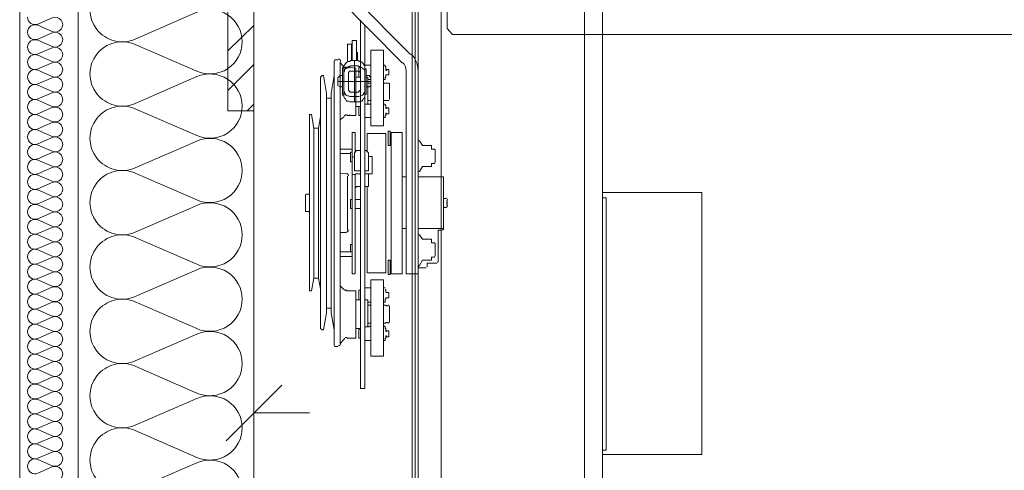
# Model space of a CAD drawing. Header units: millimetres. Extents: x 204754 to 499005, y -178579 to -103222.
# Tile 31 of 178: x 219134 to 219974, y -125860 to -125476. Entities that reach past the tile are written whole.
import ezdxf

# ---------------------------------------------------------------- set-up
doc = ezdxf.new("R2010")
doc.units = ezdxf.units.MM
doc.header["$MEASUREMENT"] = 0
doc.layers.get('0').update_dxf_attribs({"color": 252, "lineweight": 5})
for name, color, linetype, lineweight in [('Nowe_320-W Umeblowanie_Nr_pióra__103', 252, 'Continuous', 5), ('Nowe_320-W Umeblowanie_Nr_pióra__181', 252, 'Continuous', 5), ('Nowe_820-G Rysunki Obrazki_Nr_pióra__1', 252, 'Continuous', 5), ('Nowe_820-G Rysunki Obrazki_Nr_pióra__161', 252, 'Continuous', 5), ('Nowe_820-G Rysunki Obrazki_Nr_pióra__27', 252, 'Continuous', 5)]:
    doc.layers.add(name, color=color, linetype=linetype, lineweight=lineweight)

# ---------------------------------------------------------------- blocks, each defined once
blk = doc.blocks.new('podkład 20251118')
at = {"color": 252, "linetype": 'Continuous', "lineweight": 5}
for p, q in [((219357.28, -125787.07), (219309.78, -125834.57)), ((219333.53, -125810.82), (219381.03, -125810.82))]:
    blk.add_line(p, q, dxfattribs=at)
at = {"layer": 'Nowe_320-W Umeblowanie_Nr_pióra__103', "color": 252, "linetype": 'Continuous', "lineweight": 5}
for p, q in [((219284.79, -125469.31), (219232.27, -125492.13)), ((219232.27, -125496.74), (219284.79, -125519.56)), ((219284.79, -125524.16), (219232.27, -125546.98)), ((219232.27, -125551.59), (219284.79, -125574.41)), ((219284.79, -125579.02), (219232.27, -125601.83)), ((219232.27, -125606.44), (219284.79, -125629.26)), ((219284.79, -125633.87), (219232.27, -125656.69)), ((219232.27, -125661.29), (219284.79, -125684.11)), ((219284.79, -125688.72), (219232.27, -125711.54)), ((219232.27, -125716.15), (219284.79, -125738.96)), ((219284.79, -125743.57), (219232.27, -125766.39)), ((219232.27, -125771), (219284.79, -125793.82)), ((219284.79, -125798.42), (219232.27, -125821.24)), ((219232.27, -125825.85), (219284.79, -125848.67)), ((219284.79, -125853.28), (219232.27, -125876.09))]:
    blk.add_line(p, q, dxfattribs=at)
at = {"layer": 'Nowe_320-W Umeblowanie_Nr_pióra__103', "color": 252, "linetype": 'Continuous', "lineweight": 5, "extrusion": (0, 0, -1)}
for centre, major_axis, start_param, end_param in [((219221.17, -125467.01), (-27.65, 0), 4.299595, 8.266775), ((219295.88, -125494.43), (27.65, 0), 4.299596, 6.283185), ((219221.17, -125521.86), (27.65, 0), 1.158002, 5.125182), ((219295.88, -125494.43), (27.65, 0), 0, 1.98359), ((219295.88, -125549.29), (-27.65, 0), 1.158003, 3.141593), ((219221.17, -125576.71), (-27.65, 0), 4.299595, 8.266775), ((219295.88, -125549.29), (27.65, 0), 0, 1.98359), ((219295.88, -125604.14), (-27.65, 0), 1.158003, 3.141593), ((219221.17, -125631.56), (-27.65, 0), 4.299595, 8.266775), ((219295.88, -125604.14), (27.65, 0), 0, 1.98359), ((219295.88, -125658.99), (27.65, 0), 4.299596, 6.283185), ((219221.17, -125686.42), (27.65, 0), 1.158002, 5.125182), ((219295.88, -125658.99), (27.65, 0), 0, 1.98359), ((219295.88, -125713.84), (-27.65, 0), 1.158003, 3.141593), ((219221.17, -125741.27), (27.65, 0), 1.158002, 5.125182), ((219295.88, -125713.84), (27.65, 0), 0, 1.98359), ((219295.88, -125768.69), (-27.65, 0), 1.158003, 3.141593), ((219221.17, -125796.12), (-27.65, 0), 4.299595, 8.266775), ((219295.88, -125768.7), (27.65, 0), 0, 1.98359), ((219295.88, -125823.55), (-27.65, 0), 1.158003, 3.141593), ((219221.17, -125850.97), (-27.65, 0), 4.299595, 8.266775), ((219295.88, -125823.55), (27.65, 0), 0, 1.98359), ((219295.88, -125878.4), (27.65, 0), 4.299596, 6.283185)]:
    blk.add_ellipse(centre, major_axis=major_axis, ratio=0.991967, start_param=start_param, end_param=end_param, dxfattribs=at)
at = {"layer": 'Nowe_320-W Umeblowanie_Nr_pióra__181', "color": 252, "linetype": 'Continuous', "lineweight": 5}
for p, q in [((219149.2, -125479.32), (219161.32, -125474.01)), ((219161.32, -125485.7), (219149.2, -125480.39)), ((219149.2, -125492.08), (219161.32, -125486.77)), ((219161.32, -125498.46), (219149.2, -125493.15)), ((219149.2, -125504.84), (219161.32, -125499.53)), ((219161.32, -125511.22), (219149.2, -125505.91)), ((219149.2, -125517.6), (219161.32, -125512.3)), ((219161.32, -125523.99), (219149.2, -125518.68)), ((219149.2, -125530.37), (219161.32, -125525.06)), ((219161.32, -125536.75), (219149.2, -125531.44)), ((219149.2, -125543.13), (219161.32, -125537.82)), ((219161.32, -125549.51), (219149.2, -125544.2)), ((219149.2, -125555.89), (219161.32, -125550.58)), ((219161.32, -125562.27), (219149.2, -125556.96)), ((219149.2, -125568.65), (219161.32, -125563.34)), ((219161.32, -125575.03), (219149.2, -125569.73)), ((219149.2, -125581.42), (219161.32, -125576.11)), ((219161.32, -125587.8), (219149.2, -125582.49)), ((219149.2, -125594.18), (219161.32, -125588.87)), ((219161.32, -125600.56), (219149.2, -125595.25)), ((219149.2, -125606.94), (219161.32, -125601.63)), ((219161.32, -125613.32), (219149.2, -125608.01)), ((219149.2, -125619.7), (219161.32, -125614.39)), ((219161.32, -125626.08), (219149.2, -125620.77)), ((219149.2, -125632.46), (219161.32, -125627.15)), ((219161.32, -125638.84), (219149.2, -125633.54)), ((219149.2, -125645.23), (219161.32, -125639.92)), ((219161.32, -125651.61), (219149.2, -125646.3)), ((219149.2, -125657.99), (219161.32, -125652.68)), ((219161.32, -125664.37), (219149.2, -125659.06)), ((219149.2, -125670.75), (219161.32, -125665.44)), ((219161.32, -125677.13), (219149.2, -125671.82)), ((219149.2, -125683.51), (219161.32, -125678.2)), ((219161.32, -125689.89), (219149.2, -125684.58)), ((219149.2, -125696.27), (219161.32, -125690.97)), ((219161.32, -125702.65), (219149.2, -125697.35)), ((219149.2, -125709.04), (219161.32, -125703.73)), ((219161.32, -125715.42), (219149.2, -125710.11)), ((219149.2, -125721.8), (219161.32, -125716.49)), ((219161.32, -125728.18), (219149.2, -125722.87)), ((219149.2, -125734.56), (219161.32, -125729.25)), ((219161.32, -125740.94), (219149.2, -125735.63)), ((219149.2, -125747.32), (219161.32, -125742.01)), ((219161.32, -125753.7), (219149.2, -125748.39)), ((219149.2, -125760.08), (219161.32, -125754.78)), ((219161.32, -125766.47), (219149.2, -125761.16)), ((219149.2, -125772.85), (219161.32, -125767.54)), ((219161.32, -125779.23), (219149.2, -125773.92)), ((219149.2, -125785.61), (219161.32, -125780.3)), ((219161.32, -125791.99), (219149.2, -125786.68)), ((219149.2, -125798.37), (219161.32, -125793.06)), ((219161.32, -125804.75), (219149.2, -125799.44)), ((219149.2, -125811.13), (219161.32, -125805.82)), ((219161.32, -125817.51), (219149.2, -125812.2)), ((219149.2, -125823.89), (219161.32, -125818.59)), ((219161.32, -125830.28), (219149.2, -125824.97)), ((219149.2, -125836.66), (219161.32, -125831.35)), ((219161.32, -125843.04), (219149.2, -125837.73)), ((219149.2, -125849.42), (219161.32, -125844.11)), ((219161.32, -125855.8), (219149.2, -125850.49)), ((219149.2, -125862.18), (219161.32, -125856.87))]:
    blk.add_line(p, q, dxfattribs=at)
at = {"layer": 'Nowe_320-W Umeblowanie_Nr_pióra__181', "color": 252, "linetype": 'Continuous', "lineweight": 5, "extrusion": (0, 0, -1)}
for centre, major_axis, start_param, end_param in [((219146.64, -125473.47), (6.38, 0), 1.158004, 3.141593), ((219163.88, -125479.85), (6.38, 0), 4.299595, 8.266775), ((219146.64, -125486.24), (6.38, 0), 3.141593, 5.125182), ((219146.64, -125486.24), (6.38, 0), 1.158004, 3.141593), ((219163.88, -125492.62), (-6.38, 0), 1.158002, 5.125182), ((219146.64, -125499), (6.38, 0), 3.141593, 5.125182), ((219146.64, -125499), (6.38, 0), 1.158004, 3.141593), ((219163.88, -125505.38), (6.38, 0), 4.299595, 8.266775), ((219146.64, -125511.76), (6.38, 0), 3.141593, 5.125182), ((219146.64, -125511.76), (6.38, 0), 1.158004, 3.141593), ((219163.88, -125518.14), (6.38, 0), 4.299595, 8.266775), ((219146.64, -125524.52), (6.38, 0), 3.141593, 5.125182), ((219146.64, -125524.52), (6.38, 0), 1.158004, 3.141593), ((219163.88, -125530.9), (-6.38, 0), 1.158002, 5.125182), ((219146.64, -125537.28), (6.38, 0), 3.141593, 5.125182), ((219146.64, -125537.28), (6.38, 0), 1.158004, 3.141593), ((219163.88, -125543.66), (6.38, 0), 4.299595, 8.266775), ((219146.64, -125550.05), (6.38, 0), 3.141593, 5.125182), ((219146.64, -125550.05), (6.38, 0), 1.158004, 3.141593), ((219163.88, -125556.43), (6.38, 0), 4.299595, 8.266775), ((219146.64, -125562.81), (6.38, 0), 3.141593, 5.125182), ((219163.88, -125569.19), (-6.38, 0), 1.158002, 5.125182), ((219146.64, -125562.81), (6.38, 0), 1.158004, 3.141593), ((219146.64, -125575.57), (6.38, 0), 3.141593, 5.125182), ((219146.64, -125575.57), (6.38, 0), 1.158004, 3.141593), ((219163.88, -125581.95), (6.38, 0), 4.299595, 8.266775), ((219146.64, -125588.33), (6.38, 0), 3.141593, 5.125182), ((219163.88, -125594.71), (6.38, 0), 4.299595, 8.266775), ((219146.64, -125588.33), (6.38, 0), 1.158004, 3.141593), ((219146.64, -125601.09), (6.38, 0), 3.141593, 5.125182), ((219146.64, -125601.09), (6.38, 0), 1.158004, 3.141593), ((219163.88, -125607.48), (-6.38, 0), 1.158002, 5.125182), ((219146.64, -125613.86), (6.38, 0), 3.141593, 5.125182), ((219146.64, -125613.86), (6.38, 0), 1.158004, 3.141593), ((219146.64, -125626.62), (6.38, 0), 3.141593, 5.125182), ((219163.88, -125620.24), (6.38, 0), 4.299595, 8.266775), ((219146.64, -125626.62), (6.38, 0), 1.158004, 3.141593), ((219163.88, -125633), (6.38, 0), 4.299595, 8.266775), ((219146.64, -125639.38), (6.38, 0), 3.141593, 5.125182), ((219146.64, -125639.38), (6.38, 0), 1.158004, 3.141593), ((219146.64, -125652.14), (6.38, 0), 3.141593, 5.125182), ((219163.88, -125645.76), (-6.38, 0), 1.158002, 5.125182), ((219146.64, -125652.14), (6.38, 0), 1.158004, 3.141593), ((219163.88, -125658.52), (6.38, 0), 4.299595, 8.266775), ((219146.64, -125664.9), (6.38, 0), 3.141593, 5.125182), ((219146.64, -125664.9), (6.38, 0), 1.158004, 3.141593), ((219146.64, -125677.67), (6.38, 0), 3.141593, 5.125182), ((219163.88, -125671.29), (6.38, 0), 4.299595, 8.266775), ((219146.64, -125677.67), (6.38, 0), 1.158004, 3.141593), ((219163.88, -125684.05), (-6.38, 0), 1.158002, 5.125182), ((219146.64, -125690.43), (6.38, 0), 3.141593, 5.125182), ((219146.64, -125690.43), (6.38, 0), 1.158004, 3.141593), ((219146.64, -125703.19), (6.38, 0), 3.141593, 5.125182), ((219163.88, -125696.81), (6.38, 0), 4.299595, 8.266775), ((219146.64, -125703.19), (6.38, 0), 1.158004, 3.141593), ((219163.88, -125709.57), (6.38, 0), 4.299595, 8.266775), ((219146.64, -125715.95), (6.38, 0), 3.141593, 5.125182), ((219146.64, -125715.95), (6.38, 0), 1.158004, 3.141593), ((219146.64, -125728.72), (6.38, 0), 3.141593, 5.125182), ((219163.88, -125722.33), (-6.38, 0), 1.158002, 5.125182), ((219146.64, -125728.72), (6.38, 0), 1.158004, 3.141593), ((219163.88, -125735.1), (6.38, 0), 4.299595, 8.266775), ((219146.64, -125741.48), (6.38, 0), 3.141593, 5.125182), ((219146.64, -125741.48), (6.38, 0), 1.158004, 3.141593), ((219163.88, -125747.86), (6.38, 0), 4.299595, 8.266775), ((219146.64, -125754.24), (6.38, 0), 3.141593, 5.125182), ((219146.64, -125754.24), (6.38, 0), 1.158004, 3.141593), ((219163.88, -125760.62), (-6.38, 0), 1.158002, 5.125182), ((219146.64, -125767), (6.38, 0), 3.141593, 5.125182), ((219146.64, -125767), (6.38, 0), 1.158004, 3.141593), ((219163.88, -125773.38), (6.38, 0), 4.299595, 8.266775), ((219146.64, -125779.76), (6.38, 0), 3.141593, 5.125182), ((219146.64, -125779.76), (6.38, 0), 1.158004, 3.141593), ((219163.88, -125786.14), (6.38, 0), 4.299595, 8.266775), ((219146.64, -125792.53), (6.38, 0), 3.141593, 5.125182), ((219146.64, -125792.53), (6.38, 0), 1.158004, 3.141593), ((219163.88, -125798.91), (-6.38, 0), 1.158002, 5.125182), ((219146.64, -125805.29), (6.38, 0), 3.141593, 5.125182), ((219146.64, -125805.29), (6.38, 0), 1.158004, 3.141593), ((219163.88, -125811.67), (6.38, 0), 4.299595, 8.266775), ((219146.64, -125818.05), (6.38, 0), 3.141593, 5.125182), ((219146.64, -125818.05), (6.38, 0), 1.158004, 3.141593), ((219163.88, -125824.43), (6.38, 0), 4.299595, 8.266775), ((219146.64, -125830.81), (6.38, 0), 3.141593, 5.125182), ((219146.64, -125830.81), (6.38, 0), 1.158004, 3.141593), ((219163.88, -125837.19), (-6.38, 0), 1.158002, 5.125182), ((219146.64, -125843.57), (6.38, 0), 3.141593, 5.125182), ((219146.64, -125843.57), (6.38, 0), 1.158004, 3.141593), ((219163.88, -125849.96), (6.38, 0), 4.299595, 8.266775), ((219146.64, -125856.34), (6.38, 0), 3.141593, 5.125182), ((219146.64, -125856.34), (6.38, 0), 1.158004, 3.141593), ((219163.88, -125862.72), (6.38, 0), 4.299595, 8.266775)]:
    blk.add_ellipse(centre, major_axis=major_axis, ratio=0.99989, start_param=start_param, end_param=end_param, dxfattribs=at)
at = {"layer": 'Nowe_820-G Rysunki Obrazki_Nr_pióra__1', "color": 252, "linetype": 'Continuous', "lineweight": 5}
for p, q in [((219333.53, -122434), (219333.53, -126218.44)), ((219183.58, -124287.69), (219183.58, -126218.44))]:
    blk.add_line(p, q, dxfattribs=at)
at = {"layer": 'Nowe_820-G Rysunki Obrazki_Nr_pióra__161', "color": 252, "linetype": 'Continuous', "lineweight": 5}
for p, q in [((219468.47, -125953.04), (219468.47, -124553.1)), ((219493.41, -124553.1), (219493.41, -125953.04)), ((219615.56, -124578.04), (219615.56, -125928.1)), ((219615.56, -124578.04), (219615.56, -125928.1)), ((219615.56, -125928.1), (219615.56, -124578.04)), ((219615.56, -124578.04), (219615.56, -125928.1)), ((219615.56, -124578.04), (219615.56, -125928.1)), ((219615.56, -125928.1), (219615.56, -124578.04)), ((219630.91, -125928.1), (219630.91, -124578.04)), ((219630.91, -125928.1), (219630.91, -124578.04)), ((219311.14, -125553.33), (219311.14, -125152.98)), ((219333.53, -125152.98), (219333.53, -125553.33)), ((219471.03, -125420.94), (219471.03, -125924.26)), ((219473.59, -125420.94), (219473.59, -125924.26)), ((219392.37, -125443.97), (219460.16, -125512.4)), ((219399.4, -125436.93), (219467.19, -125505.36)), ((219498.53, -125482.98), (219498.53, -125458.04)), ((219424.34, -125789.96), (219424.34, -125475.94)), ((219311.14, -125502.16), (219333.53, -125480.42)), ((219428.18, -125789.96), (219428.18, -125480.42)), ((219498.53, -125482.98), (219503, -125488.1)), ((219417.31, -125510.48), (219417.31, -125493.21)), ((219421.14, -125493.21), (219417.31, -125493.21)), ((219421.14, -125493.21), (219421.14, -125510.48)), ((219503, -125488.1), (220583.82, -125488.1)), ((219413.47, -125511.12), (219413.47, -125496.41)), ((219416.67, -125496.41), (219413.47, -125496.41)), ((219416.67, -125510.48), (219416.67, -125496.41)), ((219421.14, -125503.44), (219421.78, -125503.44)), ((219421.78, -125510.48), (219421.78, -125503.44)), ((219444.17, -125501.53), (219433.3, -125501.53)), ((219433.3, -125566.12), (219433.3, -125501.53)), ((219444.17, -125566.12), (219444.17, -125501.53)), ((219401.96, -125511.12), (219402.6, -125509.84)), ((219401.96, -125511.12), (219401.96, -125752.86)), ((219402.6, -125509.84), (219405.16, -125509.84)), ((219405.16, -125509.84), (219402.6, -125509.84)), ((219407.07, -125751.58), (219407.07, -125511.76)), ((219412.83, -125511.76), (219412.19, -125512.4)), ((219414.11, -125511.12), (219412.83, -125511.76)), ((219415.39, -125511.12), (219414.11, -125511.12)), ((219416.03, -125510.48), (219415.39, -125511.12)), ((219422.42, -125510.48), (219416.03, -125510.48)), ((219419.23, -125510.48), (219419.23, -125545.65)), ((219423.7, -125511.12), (219422.42, -125510.48)), ((219424.34, -125511.12), (219423.7, -125511.12)), ((219425.62, -125511.76), (219424.34, -125511.12)), ((219426.26, -125512.4), (219425.62, -125511.76)), ((219311.14, -125536.06), (219333.53, -125513.68)), ((219410.91, -125516.23), (219407.07, -125512.4)), ((219408.99, -125539.9), (219408.99, -125516.23)), ((219410.27, -125516.23), (219408.99, -125516.23)), ((219410.91, -125514.32), (219410.27, -125514.96)), ((219410.27, -125541.18), (219410.27, -125514.96)), ((219410.91, -125519.43), (219410.27, -125520.07)), ((219410.27, -125520.07), (219410.27, -125521.35)), ((219411.55, -125513.04), (219410.91, -125514.32)), ((219411.55, -125516.87), (219410.91, -125516.23)), ((219411.55, -125517.51), (219410.91, -125518.15)), ((219410.91, -125518.15), (219410.91, -125519.43)), ((219412.19, -125512.4), (219411.55, -125513.04)), ((219412.19, -125516.87), (219411.55, -125517.51)), ((219413.47, -125516.23), (219412.19, -125516.87)), ((219415.39, -125516.23), (219412.83, -125516.87)), ((219414.11, -125515.6), (219413.47, -125516.23)), ((219415.39, -125515.6), (219414.11, -125515.6)), ((219414.75, -125520.07), (219414.11, -125520.71)), ((219416.03, -125519.43), (219414.75, -125519.43)), ((219414.75, -125519.43), (219414.75, -125520.07)), ((219416.03, -125514.96), (219415.39, -125515.6)), ((219415.39, -125516.23), (219420.5, -125516.87)), ((219415.39, -125516.87), (219415.39, -125516.23)), ((219422.42, -125514.96), (219416.03, -125514.96)), ((219422.42, -125519.43), (219416.03, -125519.43)), ((219420.5, -125516.87), (219420.5, -125557.16)), ((219423.06, -125515.6), (219422.42, -125514.96)), ((219423.06, -125519.43), (219422.42, -125519.43)), ((219424.34, -125515.6), (219423.06, -125515.6)), ((219423.06, -125516.23), (219424.34, -125516.23)), ((219423.06, -125516.23), (219423.06, -125524.55)), ((219423.7, -125519.43), (219423.06, -125519.43)), ((219423.7, -125520.07), (219423.7, -125519.43)), ((219424.34, -125520.71), (219423.7, -125520.07)), ((219424.98, -125516.23), (219424.34, -125515.6)), ((219426.26, -125516.87), (219424.98, -125516.23)), ((219426.9, -125513.04), (219426.26, -125512.4)), ((219426.9, -125517.51), (219426.26, -125516.87)), ((219427.54, -125514.32), (219426.9, -125513.04)), ((219427.54, -125518.15), (219426.9, -125517.51)), ((219428.18, -125514.96), (219427.54, -125514.32)), ((219428.18, -125519.43), (219427.54, -125518.15)), ((219428.18, -125514.32), (219433.3, -125514.32)), ((219428.18, -125541.18), (219428.18, -125514.96)), ((219428.18, -125517.51), (219429.46, -125517.51)), ((219428.18, -125521.35), (219428.18, -125519.43)), ((219429.46, -125517.51), (219429.46, -125539.26)), ((219444.17, -125514.32), (219445.45, -125514.32)), ((219445.45, -125514.32), (219445.45, -125515.6)), ((219445.45, -125515.6), (219446.09, -125515.6)), ((219446.09, -125515.6), (219446.09, -125517.51)), ((219446.09, -125517.51), (219446.09, -125518.79)), ((219446.09, -125518.79), (219446.73, -125518.79)), ((219448.64, -125518.15), (219446.73, -125518.15)), ((219446.73, -125518.15), (219448.64, -125518.15)), ((219446.73, -125518.15), (219446.73, -125518.79)), ((219448.64, -125518.79), (219448.64, -125518.15)), ((219448.64, -125518.79), (219448.64, -125522.63)), ((219463.35, -125519.43), (219463.35, -125692.11)), ((219473.59, -125519.43), (219473.59, -125692.11)), ((219390.45, -125524.55), (219391.73, -125523.27)), ((219390.45, -125738.79), (219390.45, -125524.55)), ((219391.73, -125523.27), (219393, -125523.27)), ((219393, -125523.27), (219391.73, -125523.27)), ((219395.56, -125538.62), (219393, -125523.27)), ((219399.4, -125538.62), (219401.96, -125523.27)), ((219405.16, -125525.19), (219407.07, -125523.27)), ((219405.16, -125531.58), (219405.16, -125525.19)), ((219405.16, -125528.39), (219433.3, -125528.39)), ((219407.07, -125523.27), (219408.99, -125523.27)), ((219414.11, -125520.71), (219414.11, -125521.35)), ((219414.11, -125535.42), (219414.11, -125521.35)), ((219424.34, -125524.55), (219420.5, -125524.55)), ((219423.06, -125524.55), (219424.34, -125524.55)), ((219424.34, -125521.35), (219424.34, -125520.71)), ((219424.34, -125535.42), (219424.34, -125521.35)), ((219428.18, -125525.19), (219430.1, -125524.55)), ((219429.46, -125523.27), (219432.02, -125523.27)), ((219430.74, -125524.55), (219430.1, -125524.55)), ((219430.74, -125547.57), (219430.74, -125524.55)), ((219430.74, -125526.47), (219433.3, -125526.47)), ((219433.3, -125525.19), (219432.02, -125523.27)), ((219433.3, -125531.58), (219433.3, -125525.19)), ((219444.17, -125526.47), (219445.45, -125526.47)), ((219446.09, -125524.55), (219445.45, -125524.55)), ((219445.45, -125524.55), (219445.45, -125526.47)), ((219446.09, -125522.63), (219448.64, -125522.63)), ((219446.09, -125522.63), (219446.09, -125523.27)), ((219446.09, -125523.27), (219446.09, -125524.55)), ((219448.64, -125522.63), (219446.73, -125522.63)), ((219405.16, -125531.58), (219407.07, -125532.86)), ((219407.07, -125532.86), (219408.99, -125532.86)), ((219410.27, -125535.42), (219410.27, -125536.06)), ((219410.27, -125536.06), (219410.91, -125537.34)), ((219410.91, -125537.34), (219410.91, -125537.98)), ((219414.11, -125535.42), (219414.11, -125536.06)), ((219414.11, -125536.06), (219414.75, -125536.06)), ((219414.75, -125536.06), (219414.75, -125536.7)), ((219414.75, -125536.7), (219415.39, -125536.7)), ((219415.39, -125536.7), (219415.39, -125537.34)), ((219415.39, -125537.34), (219416.03, -125537.34)), ((219422.42, -125537.34), (219416.03, -125537.34)), ((219422.42, -125537.34), (219423.06, -125537.34)), ((219423.06, -125537.34), (219423.06, -125536.7)), ((219423.06, -125536.7), (219423.7, -125536.7)), ((219423.7, -125536.7), (219423.7, -125536.06)), ((219423.7, -125536.06), (219424.34, -125536.06)), ((219424.34, -125536.06), (219424.34, -125535.42)), ((219427.54, -125537.98), (219428.18, -125537.34)), ((219428.18, -125536.06), (219428.18, -125535.42)), ((219428.18, -125537.34), (219428.18, -125536.06)), ((219429.46, -125532.86), (219432.02, -125532.86)), ((219433.3, -125529.66), (219430.74, -125529.66)), ((219430.74, -125529.66), (219433.3, -125529.66)), ((219433.3, -125531.58), (219432.02, -125532.86)), ((219446.09, -125529.66), (219444.17, -125529.66)), ((219444.17, -125529.66), (219446.09, -125529.66)), ((219446.09, -125529.66), (219448.64, -125529.66)), ((219448.64, -125529.66), (219448, -125529.66)), ((219449.28, -125529.66), (219449.28, -125543.73)), ((219395.56, -125538.62), (219395.56, -125725.36)), ((219399.4, -125542.46), (219395.56, -125542.46)), ((219399.4, -125538.62), (219399.4, -125725.36)), ((219410.27, -125539.9), (219408.99, -125539.9)), ((219410.27, -125541.18), (219410.91, -125542.46)), ((219410.91, -125537.98), (219411.55, -125539.26)), ((219410.91, -125542.46), (219411.55, -125543.1)), ((219411.55, -125539.26), (219412.19, -125539.9)), ((219411.55, -125543.1), (219412.19, -125544.37)), ((219412.19, -125539.9), (219413.47, -125540.54)), ((219412.19, -125544.37), (219412.83, -125545.01)), ((219412.83, -125545.01), (219414.11, -125545.01)), ((219413.47, -125540.54), (219414.11, -125540.54)), ((219414.11, -125540.54), (219415.39, -125541.18)), ((219414.11, -125545.01), (219415.39, -125545.65)), ((219415.39, -125541.18), (219416.03, -125541.18)), ((219415.39, -125545.65), (219416.03, -125545.65)), ((219422.42, -125541.18), (219416.03, -125541.18)), ((219422.42, -125545.65), (219416.03, -125545.65)), ((219422.42, -125541.18), (219423.06, -125541.18)), ((219422.42, -125545.65), (219423.7, -125545.65)), ((219423.06, -125541.18), (219424.34, -125540.54)), ((219423.7, -125545.65), (219424.34, -125545.01)), ((219424.34, -125540.54), (219424.98, -125540.54)), ((219424.34, -125545.01), (219425.62, -125545.01)), ((219424.98, -125540.54), (219426.26, -125539.9)), ((219425.62, -125545.01), (219426.26, -125544.37)), ((219426.26, -125539.9), (219426.9, -125539.26)), ((219426.26, -125544.37), (219426.9, -125543.1)), ((219426.9, -125539.26), (219427.54, -125537.98)), ((219426.9, -125543.1), (219427.54, -125542.46)), ((219427.54, -125542.46), (219428.18, -125541.18)), ((219428.18, -125539.26), (219429.46, -125539.26)), ((219433.3, -125544.37), (219430.74, -125544.37)), ((219430.74, -125544.37), (219433.3, -125544.37)), ((219446.09, -125544.37), (219444.17, -125544.37)), ((219444.17, -125544.37), (219446.09, -125544.37)), ((219446.09, -125544.37), (219448.64, -125544.37)), ((219448, -125544.37), (219448.64, -125544.37)), ((219333.53, -125553.33), (219311.14, -125553.33)), ((219327.77, -125553.33), (219333.53, -125547.57)), ((219424.34, -125549.49), (219420.5, -125549.49)), ((219423.06, -125549.49), (219424.34, -125549.49)), ((219423.06, -125549.49), (219423.06, -125557.16)), ((219428.18, -125547.57), (219433.3, -125547.57)), ((219444.17, -125547.57), (219445.45, -125547.57)), ((219445.45, -125547.57), (219445.45, -125548.85)), ((219445.45, -125548.85), (219446.09, -125548.85)), ((219446.09, -125548.85), (219446.09, -125550.13)), ((219446.09, -125550.13), (219446.09, -125551.41)), ((219446.09, -125551.41), (219446.73, -125551.41)), ((219448.64, -125550.77), (219446.73, -125550.77)), ((219446.73, -125550.77), (219448.64, -125550.77)), ((219446.73, -125550.77), (219446.73, -125551.41)), ((219448.64, -125551.41), (219448.64, -125550.77)), ((219448.64, -125551.41), (219448.64, -125555.25)), ((219382.77, -125556.53), (219380.85, -125556.53)), ((219380.85, -125706.82), (219380.85, -125556.53)), ((219384.69, -125568.04), (219382.77, -125556.53)), ((219390.45, -125558.44), (219388.53, -125568.04)), ((219410.27, -125558.44), (219407.07, -125561)), ((219407.07, -125561), (219410.27, -125558.44)), ((219412.83, -125557.16), (219415.39, -125557.16)), ((219415.39, -125557.16), (219420.5, -125557.16)), ((219423.06, -125557.16), (219424.34, -125557.16)), ((219428.18, -125559.08), (219433.3, -125559.08)), ((219444.17, -125559.08), (219445.45, -125559.08)), ((219446.09, -125557.16), (219445.45, -125557.16)), ((219445.45, -125557.16), (219445.45, -125559.08)), ((219446.09, -125555.25), (219446.73, -125555.25)), ((219446.09, -125555.25), (219446.09, -125556.53)), ((219446.09, -125556.53), (219446.09, -125557.16)), ((219446.73, -125555.25), (219446.73, -125555.89)), ((219448.64, -125555.89), (219446.73, -125555.89)), ((219446.73, -125555.89), (219448.64, -125555.89)), ((219448.64, -125555.25), (219448.64, -125555.89)), ((219388.53, -125568.04), (219384.69, -125568.04)), ((219384.69, -125695.94), (219384.69, -125568.04)), ((219388.53, -125695.94), (219388.53, -125568.04)), ((219444.17, -125566.12), (219433.3, -125566.12)), ((219449.92, -125570.6), (219448, -125570.6)), ((219448, -125570.6), (219448, -125582.75)), ((219449.92, -125570.6), (219449.92, -125582.75)), ((219419.87, -125571.87), (219417.31, -125571.87)), ((219417.31, -125571.87), (219417.31, -125692.11)), ((219419.87, -125588.5), (219419.87, -125571.87)), ((219430.1, -125572.51), (219446.09, -125572.51)), ((219430.1, -125572.51), (219430.1, -125587.86)), ((219446.09, -125572.51), (219446.09, -125691.47)), ((219450.56, -125573.15), (219449.92, -125573.15)), ((219460.16, -125571.87), (219450.56, -125571.87)), ((219450.56, -125571.87), (219450.56, -125692.11)), ((219460.16, -125571.87), (219460.16, -125692.11)), ((219474.87, -125578.91), (219473.59, -125578.91)), ((219477.42, -125582.75), (219474.87, -125578.91)), ((219407.07, -125585.94), (219417.31, -125585.94)), ((219421.14, -125587.22), (219419.23, -125589.14)), ((219421.78, -125587.22), (219421.14, -125587.22)), ((219424.34, -125587.22), (219421.78, -125587.22)), ((219428.82, -125587.22), (219428.18, -125587.22)), ((219428.82, -125587.22), (219429.46, -125587.22)), ((219431.38, -125589.14), (219429.46, -125587.22)), ((219446.09, -125600.65), (219446.09, -125582.75)), ((219449.92, -125582.75), (219448, -125582.75)), ((219450.56, -125580.19), (219449.92, -125580.19)), ((219485.1, -125582.75), (219477.42, -125582.75)), ((219485.1, -125582.75), (219485.1, -125585.94)), ((219485.1, -125585.94), (219487.66, -125585.94)), ((219487.66, -125585.94), (219488.3, -125586.58)), ((219488.3, -125596.82), (219488.3, -125586.58)), ((219488.3, -125586.58), (219488.3, -125596.82)), ((219407.07, -125589.78), (219416.03, -125589.78)), ((219416.03, -125588.5), (219417.31, -125588.5)), ((219416.03, -125588.5), (219416.03, -125596.82)), ((219419.23, -125592.34), (219417.31, -125592.98)), ((219417.31, -125594.9), (219417.31, -125606.41)), ((219419.23, -125589.14), (219419.23, -125604.49)), ((219431.38, -125604.49), (219431.38, -125589.14)), ((219434.57, -125592.34), (219431.38, -125592.34)), ((219434.57, -125607.05), (219434.57, -125592.34)), ((219416.03, -125596.82), (219417.31, -125596.82)), ((219419.23, -125604.49), (219419.87, -125604.49)), ((219419.87, -125604.49), (219424.34, -125604.49)), ((219428.18, -125604.49), (219430.1, -125604.49)), ((219431.38, -125604.49), (219430.1, -125604.49)), ((219430.1, -125604.49), (219430.74, -125604.49)), ((219477.42, -125600.65), (219474.87, -125605.13)), ((219477.42, -125600.65), (219485.1, -125600.65)), ((219485.1, -125598.1), (219487.66, -125598.1)), ((219485.1, -125598.1), (219485.1, -125600.65)), ((219487.66, -125598.1), (219488.3, -125596.82)), ((219380.85, -125654.37), (219380.85, -125608.97)), ((219411.55, -125607.05), (219407.07, -125606.41)), ((219413.47, -125655.01), (219413.47, -125608.97)), ((219417.31, -125607.69), (219419.87, -125607.69)), ((219420.5, -125607.05), (219419.87, -125607.69)), ((219419.87, -125692.11), (219419.87, -125607.69)), ((219420.5, -125607.05), (219424.34, -125607.05)), ((219428.18, -125607.05), (219434.57, -125607.05)), ((219431.38, -125617.92), (219431.38, -125607.05)), ((219460.16, -125609.61), (219463.35, -125609.61)), ((219474.87, -125605.13), (219473.59, -125605.13)), ((219473.59, -125609.61), (219495.33, -125609.61)), ((219495.33, -125653.73), (219495.33, -125609.61)), ((219419.87, -125618.56), (219420.5, -125618.56)), ((219420.5, -125618.56), (219421.14, -125617.92)), ((219421.14, -125617.92), (219424.34, -125617.92)), ((219428.18, -125617.92), (219431.38, -125617.92)), ((219430.1, -125617.92), (219430.1, -125691.47)), ((219377.66, -125624.96), (219378.3, -125624.32)), ((219377.66, -125639.03), (219377.66, -125624.96)), ((219378.3, -125624.32), (219380.85, -125624.32)), ((219380.85, -125624.32), (219378.3, -125624.32)), ((219380.85, -125639.03), (219380.85, -125624.32)), ((219416.03, -125628.79), (219416.03, -125636.47)), ((219416.03, -125628.79), (219417.31, -125628.79)), ((219419.87, -125628.79), (219424.34, -125628.79)), ((219495.33, -125628.15), (219497.25, -125628.15)), ((219630.91, -125623.04), (219630.91, -125846.23)), ((219715.97, -125623.04), (219630.91, -125623.04)), ((219630.91, -125627.51), (219630.91, -125842.4)), ((219634.11, -125627.51), (219630.91, -125627.51)), ((219634.11, -125842.4), (219634.11, -125627.51)), ((219715.97, -125846.23), (219715.97, -125623.04)), ((219416.03, -125636.47), (219417.31, -125636.47)), ((219419.87, -125636.47), (219424.34, -125636.47)), ((219495.33, -125635.83), (219497.25, -125635.83)), ((219497.89, -125631.35), (219498.53, -125631.35)), ((219498.53, -125632.63), (219497.89, -125632.63)), ((219498.53, -125631.35), (219498.53, -125630.71)), ((219498.53, -125633.27), (219498.53, -125632.63)), ((219377.66, -125639.03), (219378.3, -125639.03)), ((219378.3, -125639.03), (219380.85, -125639.03)), ((219380.85, -125639.03), (219378.3, -125639.03)), ((219460.16, -125653.73), (219463.35, -125653.73)), ((219473.59, -125653.73), (219495.33, -125653.73)), ((219493.41, -125655.01), (219490.85, -125655.01)), ((219490.85, -125681.87), (219490.85, -125655.01)), ((219411.55, -125656.93), (219407.07, -125656.93)), ((219446.09, -125680.6), (219446.09, -125662.69)), ((219474.87, -125658.85), (219473.59, -125658.85)), ((219477.42, -125662.69), (219474.87, -125658.85)), ((219485.1, -125662.69), (219477.42, -125662.69)), ((219485.1, -125662.69), (219485.1, -125665.89)), ((219416.03, -125667.16), (219416.03, -125673.56)), ((219416.03, -125667.16), (219417.31, -125667.16)), ((219485.1, -125665.89), (219487.66, -125665.89)), ((219487.66, -125665.89), (219488.3, -125666.53)), ((219488.3, -125676.76), (219488.3, -125666.53)), ((219488.3, -125666.53), (219488.3, -125676.76)), ((219407.07, -125673.56), (219417.31, -125673.56)), ((219407.07, -125677.4), (219417.31, -125677.4)), ((219485.1, -125678.04), (219487.66, -125678.04)), ((219485.1, -125678.04), (219485.1, -125680.6)), ((219487.66, -125678.04), (219488.3, -125676.76)), ((219448, -125680.6), (219448, -125692.75)), ((219449.92, -125680.6), (219448, -125680.6)), ((219449.92, -125680.6), (219449.92, -125692.75)), ((219450.56, -125683.15), (219449.92, -125683.15)), ((219474.87, -125685.07), (219473.59, -125685.07)), ((219474.23, -125686.35), (219474.23, -125685.07)), ((219480.62, -125686.99), (219474.23, -125686.99)), ((219477.42, -125680.6), (219474.87, -125685.07)), ((219477.42, -125680.6), (219485.1, -125680.6)), ((219481.26, -125686.35), (219481.26, -125683.15)), ((219489.57, -125683.15), (219481.26, -125683.15)), ((219384.69, -125695.94), (219382.77, -125706.82)), ((219388.53, -125695.94), (219384.69, -125695.94)), ((219390.45, -125704.9), (219388.53, -125695.94)), ((219419.87, -125692.11), (219417.31, -125692.11)), ((219430.1, -125691.47), (219446.09, -125691.47)), ((219449.92, -125692.75), (219448, -125692.75)), ((219450.56, -125690.19), (219449.92, -125690.19)), ((219460.16, -125692.11), (219450.56, -125692.11)), ((219473.59, -125692.11), (219463.35, -125692.11)), ((219410.27, -125705.54), (219407.07, -125702.34)), ((219407.07, -125702.34), (219410.27, -125705.54)), ((219428.18, -125704.26), (219432.02, -125704.26)), ((219433.3, -125704.26), (219432.02, -125704.26)), ((219433.3, -125762.46), (219433.3, -125697.22)), ((219444.17, -125697.22), (219433.3, -125697.22)), ((219444.17, -125762.46), (219444.17, -125697.22)), ((219444.17, -125704.26), (219445.45, -125704.26)), ((219382.77, -125706.82), (219380.85, -125706.82)), ((219415.39, -125706.82), (219412.83, -125706.82)), ((219415.39, -125706.82), (219420.5, -125706.82)), ((219420.5, -125706.82), (219420.5, -125747.11)), ((219423.06, -125706.18), (219423.06, -125714.49)), ((219423.06, -125706.18), (219424.34, -125706.18)), ((219445.45, -125705.54), (219446.09, -125705.54)), ((219445.45, -125713.85), (219445.45, -125716.41)), ((219446.09, -125713.85), (219445.45, -125713.85)), ((219446.09, -125705.54), (219446.09, -125707.46)), ((219446.09, -125707.46), (219446.09, -125708.1)), ((219446.09, -125708.1), (219446.73, -125708.1)), ((219446.09, -125712.57), (219446.09, -125713.21)), ((219446.09, -125712.57), (219446.73, -125712.57)), ((219446.09, -125713.21), (219446.09, -125713.85)), ((219448.64, -125708.1), (219446.73, -125708.1)), ((219446.73, -125708.1), (219448.64, -125708.1)), ((219448.64, -125712.57), (219446.73, -125712.57)), ((219446.73, -125712.57), (219448.64, -125712.57)), ((219448.64, -125708.73), (219448.64, -125708.1)), ((219448.64, -125708.73), (219448.64, -125711.93)), ((219448.64, -125711.93), (219448.64, -125712.57)), ((219399.4, -125721.53), (219395.56, -125721.53)), ((219424.34, -125714.49), (219420.5, -125714.49)), ((219423.06, -125714.49), (219424.34, -125714.49)), ((219428.18, -125714.49), (219430.1, -125714.49)), ((219430.74, -125714.49), (219430.1, -125714.49)), ((219430.74, -125737.51), (219430.74, -125714.49)), ((219430.74, -125716.41), (219432.02, -125716.41)), ((219433.3, -125718.97), (219430.74, -125718.97)), ((219430.74, -125718.97), (219433.3, -125718.97)), ((219433.3, -125716.41), (219432.02, -125716.41)), ((219444.17, -125716.41), (219445.45, -125716.41)), ((219446.09, -125718.97), (219444.17, -125718.97)), ((219444.17, -125718.97), (219446.09, -125718.97)), ((219446.09, -125718.97), (219446.09, -125719.61)), ((219446.09, -125719.61), (219448, -125719.61)), ((219448, -125719.61), (219448, -125718.97)), ((219448.64, -125718.97), (219448, -125718.97)), ((219448, -125718.97), (219448.64, -125718.97)), ((219449.28, -125733.68), (219449.28, -125719.61)), ((219393, -125740.07), (219395.56, -125725.36)), ((219401.96, -125740.07), (219399.4, -125725.36)), ((219390.45, -125738.79), (219391.73, -125740.07)), ((219424.34, -125738.79), (219420.5, -125738.79)), ((219428.18, -125737.51), (219432.02, -125737.51)), ((219433.3, -125734.32), (219430.74, -125734.32)), ((219430.74, -125734.32), (219433.3, -125734.32)), ((219433.3, -125736.87), (219432.02, -125736.87)), ((219446.09, -125734.32), (219444.17, -125734.32)), ((219444.17, -125734.32), (219446.09, -125734.32)), ((219444.17, -125736.87), (219445.45, -125736.87)), ((219445.45, -125736.87), (219445.45, -125738.79)), ((219445.45, -125738.79), (219446.09, -125738.79)), ((219446.09, -125733.68), (219446.09, -125734.32)), ((219446.09, -125733.68), (219448, -125733.68)), ((219446.09, -125738.79), (219446.09, -125740.07)), ((219448, -125734.32), (219448, -125733.68)), ((219448.64, -125734.32), (219448, -125734.32)), ((219448, -125734.32), (219448.64, -125734.32)), ((219391.73, -125740.07), (219393, -125740.07)), ((219393, -125740.07), (219391.73, -125740.07)), ((219410.91, -125747.11), (219410.91, -125747.75)), ((219412.83, -125747.11), (219415.39, -125747.11)), ((219415.39, -125747.11), (219420.5, -125747.11)), ((219423.06, -125739.43), (219423.06, -125747.11)), ((219423.06, -125739.43), (219424.34, -125739.43)), ((219423.06, -125747.11), (219424.34, -125747.11)), ((219445.45, -125747.11), (219445.45, -125749.03)), ((219446.09, -125747.11), (219445.45, -125747.11)), ((219446.09, -125740.07), (219446.09, -125741.35)), ((219446.09, -125741.35), (219446.73, -125741.35)), ((219446.09, -125745.19), (219446.09, -125746.47)), ((219446.09, -125745.19), (219446.73, -125745.19)), ((219446.09, -125746.47), (219446.09, -125747.11)), ((219446.73, -125740.71), (219446.73, -125741.35)), ((219448.64, -125740.71), (219446.73, -125740.71)), ((219446.73, -125740.71), (219448.64, -125740.71)), ((219446.73, -125745.19), (219446.73, -125745.83)), ((219448.64, -125745.83), (219446.73, -125745.83)), ((219446.73, -125745.83), (219448.64, -125745.83)), ((219448.64, -125741.35), (219448.64, -125740.71)), ((219448.64, -125741.35), (219448.64, -125745.19)), ((219448.64, -125745.19), (219448.64, -125745.83)), ((219401.96, -125752.86), (219402.6, -125754.14)), ((219402.6, -125754.14), (219405.16, -125754.14)), ((219405.16, -125754.14), (219402.6, -125754.14)), ((219410.91, -125747.75), (219407.07, -125751.58)), ((219428.18, -125749.03), (219432.02, -125749.03)), ((219433.3, -125749.03), (219432.02, -125749.03)), ((219444.17, -125749.03), (219445.45, -125749.03)), ((219444.17, -125762.46), (219433.3, -125762.46)), ((219424.34, -125789.96), (219428.18, -125789.96)), ((219630.91, -125842.4), (219634.11, -125842.4)), ((219630.91, -125846.23), (219715.97, -125846.23))]:
    blk.add_line(p, q, dxfattribs=at)
for centre, radius, start, end in [((219405.48, -125511.44), 2.24, 360, 90), ((219453.44, -125519.11), 9.91, 0.0115, 45.0115), ((219453.44, -125519.11), 20.15, 359.99647, 44.99647), ((219412.34, -125514.59), 2.12, 225.22854, 226.6451), ((219410.23, -125516.85), 0.969, 41.59443, 47.40502), ((219414.04, -125492.33), 23.92, 263.73472, 267.64027), ((219415.2, -125514.24), 1.95, 270.87362, 276.06284), ((219503.5, -125641.57), 125.13, 137.26365, 138.01333), ((219413.75, -125577.38), 20.85, 91.91877, 95.82374), ((219417.41, -125531.75), 24.93, 264.88575, 265.31607), ((219382.97, -125608.64), 2.12, 164.19986, 180.12909), ((219411.87, -125608.65), 2.24, 359.97203, 87.94471), ((219492.38, -125631.71), 6.8, 18.47463, 37.87416), ((219492.51, -125631.46), 5.98, 10.60602, 18.03942), ((219492.47, -125631.67), 6.7, 321.94038, 341.58473), ((219492.51, -125631.89), 5.98, 341.96058, 349.39398), ((219490.77, -125631.67), 7.75, 354.47801, 5.52199), ((219383.05, -125654.05), 2.19, 180.01088, 195.51945), ((219411.87, -125654.7), 2.24, 272.05529, 0.02797), ((219493.73, -125652.76), 2.26, 270.14583, 329.58097), ((219489.89, -125681.55), 0.96, 270.04635, 359.95365), ((219468.9, -125653.8), 77.76, 221.62155, 222.82525), ((219414.07, -125681.85), 24.34, 264.40445, 267.67493), ((219409.44, -125745.81), 2.02, 314.20019, 318.59417), ((219414.02, -125770.07), 23.61, 92.35479, 96.29848), ((219405.48, -125751.26), 2.24, 270, 0)]:
    blk.add_arc(centre, radius, start, end, dxfattribs=at)
at = {"layer": 'Nowe_820-G Rysunki Obrazki_Nr_pióra__27', "color": 252, "linetype": 'Continuous', "lineweight": 5}
blk.add_line((219133.58, -122234), (219133.58, -126100.42), dxfattribs=at)

msp = doc.modelspace()

# ---------------------------------------------------------------- block references
msp.add_blockref('podkład 20251118', (0, 0))

doc.saveas('drawing.dxf')
